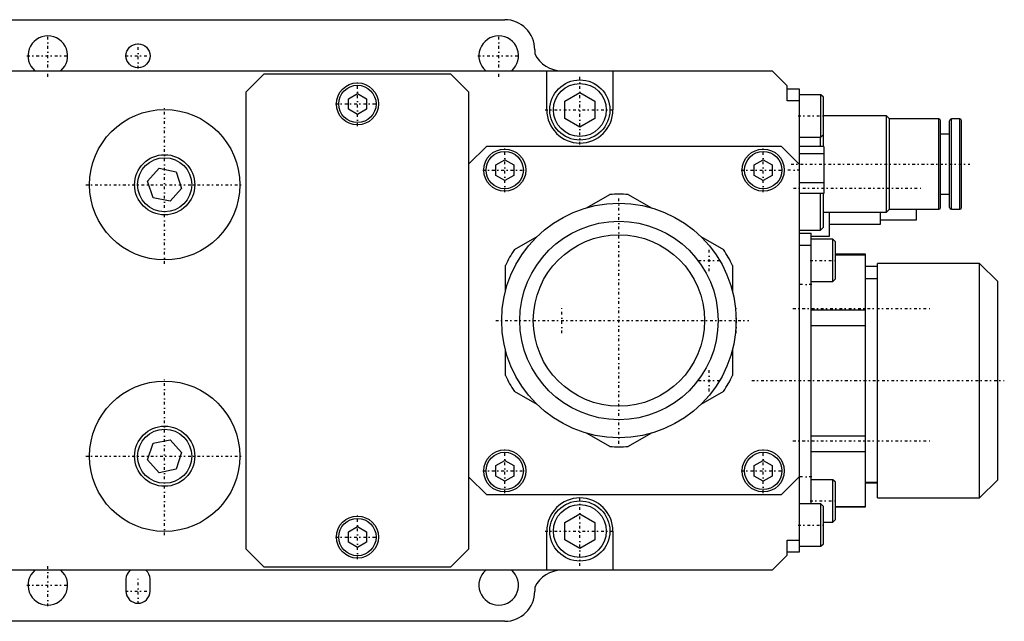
# Model space of a CAD drawing. Extents: x -262 to 209, y -54 to 54.
# Tile 2 of 2: x 45 to 209, y -50 to 50. Entities that reach past the tile are written whole.
import ezdxf

# ---------------------------------------------------------------- set-up
doc = ezdxf.new("R2010")
doc.units = 0
doc.linetypes.add('CENTER', pattern=[1.5, 0.45, -0.5, 0.05, -0.5])
doc.layers.add('AM_0', color=7, linetype='CONTINUOUS')
doc.layers.add('AM_7', color=7, linetype='CENTER')

msp = doc.modelspace()

# ---------------------------------------------------------------- linework, layer by layer
at = {"layer": 'AM_0', "color": 7, "linetype": 'CONTINUOUS'}
for p, q in [((-2, 50), (126, 50)), ((131, 45), (131, 44.32)), ((0, 41.5), (170.5, 41.5)), ((83, 38), (86, 41)), ((86, 41), (117, 41)), ((117, 41), (120, 38)), ((133, 35), (133, 41.5)), ((144, 41.5), (144, 35)), ((173, 39), (170.5, 41.5)), ((83, -38), (83, 38)), ((100, 36.87), (101.5, 37.73)), ((101.5, 37.73), (103, 36.87)), ((120, 38), (120, -38)), ((136, 36.44), (138.5, 37.89)), ((138.5, 37.89), (141, 36.44)), ((173, 36.5), (173, 39)), ((173, 38.5), (175, 38.5)), ((175, 38.5), (175, -38.5)), ((100, 35.13), (100, 36.87)), ((103, 36.87), (103, 35.13)), ((136, 33.56), (136, 36.44)), ((141, 36.44), (141, 33.56)), ((175, 36.5), (173, 36.5)), ((178.6, 37.5), (175, 37.5)), ((179, 37.1), (178.6, 37.5)), ((178.6, 30.5), (178.6, 37.5)), ((179, 28.9), (179, 37.1)), ((101.5, 34.27), (100, 35.13)), ((103, 35.13), (101.5, 34.27)), ((138.5, 32.11), (136, 33.56)), ((141, 33.56), (138.5, 32.11)), ((189.5, 34), (179, 34)), ((190, 33.5), (189.5, 34)), ((189.5, 18), (189.5, 34)), ((198.2, 33.5), (190, 33.5)), ((190, 18.5), (190, 33.5)), ((198.2, 18.5), (198.2, 33.5)), ((198.5, 18.8), (198.5, 33.2)), ((200, 18.8), (200, 33.2)), ((201.7, 33.5), (200.3, 33.5)), ((200.3, 18.5), (200.3, 33.5)), ((201.7, 18.5), (201.7, 33.5)), ((202, 18.8), (202, 33.2)), ((175, 30.5), (178.6, 30.5)), ((178.5, 28.9), (178.5, 30.5)), ((178.6, 30.5), (179, 30.9)), ((200, 31), (198.5, 31)), ((120, 26), (123, 29)), ((123, 29), (172, 29)), ((172, 29), (175, 26)), ((179.1, 28.9), (175, 28.9)), ((179.1, 28.9), (179.1, 21.1)), ((124.5, 25.87), (126, 26.73)), ((126, 26.73), (127.5, 25.87)), ((167.5, 25.87), (169, 26.73)), ((169, 26.73), (170.5, 25.87)), ((179.1, 27.68), (175, 27.68)), ((66.6, 23.16), (68.54, 25.3)), ((68.54, 25.3), (71.36, 24.7)), ((71.36, 24.7), (72.25, 21.96)), ((124.5, 24.13), (124.5, 25.87)), ((127.5, 25.87), (127.5, 24.13)), ((167.5, 24.13), (167.5, 25.87)), ((170.5, 25.87), (170.5, 24.13)), ((67.5, 20.41), (66.6, 23.16)), ((126, 23.27), (124.5, 24.13)), ((127.5, 24.13), (126, 23.27)), ((169, 23.27), (167.5, 24.13)), ((170.5, 24.13), (169, 23.27)), ((72.25, 21.96), (70.32, 19.81)), ((179.1, 22.88), (175, 22.88)), ((70.32, 19.81), (67.5, 20.41)), ((139.71, 18.77), (143.48, 20.94)), ((146.52, 20.94), (150.29, 18.77)), ((179.1, 21.1), (175, 21.1)), ((178.5, 15), (178.5, 21.1)), ((179, 15.5), (179, 21.1)), ((198.5, 21), (200, 21)), ((189.5, 18), (190, 18.5)), ((190, 18.5), (198.2, 18.5)), ((194.5, 16.75), (194.5, 18.5)), ((200.3, 18.5), (201.7, 18.5)), ((179, 18), (189.5, 18)), ((180, 14), (180, 18)), ((188.5, 16), (188.5, 18)), ((188.5, 16.75), (194.5, 16.75)), ((175, 15), (178.5, 15)), ((178.5, 15), (179, 15.5)), ((180, 16), (188.5, 16)), ((127.62, 11.79), (131.39, 13.97)), ((158.61, 13.97), (162.38, 11.79)), ((175, 14.5), (177, 14.5)), ((177, -30.5), (177, 14.5)), ((177, 14), (180, 14)), ((180.6, 13.5), (177, 13.5)), ((181, 13.1), (180.6, 13.5)), ((180.6, 6.5), (180.6, 13.5)), ((175, 12.5), (177, 12.5)), ((181, 6.9), (181, 13.1)), ((186, 11), (181, 11)), ((181, 10.94), (186, 10.94)), ((186, -31), (186, 11)), ((126.1, 4.8), (126.1, 9.15)), ((163.9, 9.15), (163.9, 4.8)), ((188, 9), (186, 9)), ((205, 9.5), (188, 9.5)), ((188, -29.5), (188, 9.5)), ((208, 6.5), (205, 9.5)), ((205, -29.5), (205, 9.5)), ((180.6, 6.5), (181, 6.9)), ((188, 6.9), (186, 6.9)), ((177, 6.5), (180.6, 6.5)), ((208, -26.5), (208, 6.5)), ((177, 1.79), (186, 1.79)), ((177, -0.85), (186, -0.85)), ((126.1, -9.15), (126.1, -4.8)), ((163.9, -4.8), (163.9, -9.15)), ((131.39, -13.97), (127.62, -11.79)), ((162.38, -11.79), (158.61, -13.97)), ((143.48, -20.94), (139.71, -18.77)), ((150.29, -18.77), (146.52, -20.94)), ((177, -19.15), (186, -19.15)), ((66.6, -23.16), (67.5, -20.41)), ((67.5, -20.41), (70.32, -19.81)), ((70.32, -19.81), (72.25, -21.96)), ((72.25, -21.96), (71.36, -24.7)), ((177, -21.79), (186, -21.79)), ((68.54, -25.3), (66.6, -23.16)), ((124.5, -24.13), (126, -23.27)), ((124.5, -25.87), (124.5, -24.13)), ((126, -23.27), (127.5, -24.13)), ((127.5, -24.13), (127.5, -25.87)), ((167.5, -24.13), (169, -23.27)), ((167.5, -25.87), (167.5, -24.13)), ((169, -23.27), (170.5, -24.13)), ((170.5, -24.13), (170.5, -25.87)), ((71.36, -24.7), (68.54, -25.3)), ((123, -29), (120, -26)), ((126, -26.73), (124.5, -25.87)), ((127.5, -25.87), (126, -26.73)), ((169, -26.73), (167.5, -25.87)), ((170.5, -25.87), (169, -26.73)), ((175, -26), (172, -29)), ((180.6, -26.5), (177, -26.5)), ((181, -26.9), (180.6, -26.5)), ((180.6, -33.5), (180.6, -26.5)), ((181, -33.1), (181, -26.9)), ((186, -26.9), (188, -26.9)), ((186, -27), (188, -27)), ((205, -29.5), (208, -26.5)), ((172, -29), (123, -29)), ((178.6, -30.5), (175, -30.5)), ((179, -30.9), (178.6, -30.5)), ((178.6, -37.5), (178.6, -30.5)), ((179, -37.1), (179, -30.9)), ((181, -30.94), (186, -30.94)), ((181, -31), (186, -31)), ((188, -29.5), (205, -29.5)), ((136, -33.56), (138.5, -32.11)), ((138.5, -32.11), (141, -33.56)), ((100, -35.13), (101.5, -34.27)), ((101.5, -34.27), (103, -35.13)), ((136, -36.44), (136, -33.56)), ((141, -33.56), (141, -36.44)), ((179, -33.5), (180.6, -33.5)), ((180.6, -33.5), (181, -33.1)), ((100, -36.87), (100, -35.13)), ((103, -35.13), (103, -36.87)), ((133, -41.5), (133, -35)), ((144, -35), (144, -41.5)), ((101.5, -37.73), (100, -36.87)), ((103, -36.87), (101.5, -37.73)), ((138.5, -37.89), (136, -36.44)), ((141, -36.44), (138.5, -37.89)), ((173, -36.5), (175, -36.5)), ((173, -39), (173, -36.5)), ((175, -37.5), (178.6, -37.5)), ((178.6, -37.5), (179, -37.1)), ((86, -41), (83, -38)), ((120, -38), (117, -41)), ((170.5, -41.5), (173, -39)), ((175, -38.5), (173, -38.5)), ((170.5, -41.5), (0, -41.5)), ((117, -41), (86, -41)), ((63, -43), (63, -45)), ((67, -45), (67, -43)), ((131, -44.32), (131, -45)), ((126, -50), (-2, -50))]:
    msp.add_line(p, q, dxfattribs=at)
for centre, radius in [((65, 44), 2), ((101.5, 36), 3.5), ((138.5, 35), 5), ((138.5, 35), 4.4), ((101.5, 36), 3.1), ((69.43, 22.56), 12.5), ((126, 25), 3.5), ((126, 25), 3.1), ((169, 25), 3.5), ((169, 25), 3.1), ((69.43, 22.56), 5), ((69.43, 22.56), 4.5), ((145, 0), 19.5), ((145, 0), 16.5), ((145, 0), 14.25), ((69.43, -22.56), 12.5), ((69.43, -22.56), 5), ((69.43, -22.56), 4.5), ((126, -25), 3.5), ((126, -25), 3.1), ((169, -25), 3.5), ((169, -25), 3.1), ((138.5, -35), 5), ((138.5, -35), 4.4), ((101.5, -36), 3.5), ((101.5, -36), 3.1)]:
    msp.add_circle(centre, radius, dxfattribs=at)
for centre, radius, start, end in [((126, 45), 5, 0, 90), ((50, 44), 3.3, 310.7491, 229.2509), ((125, 44), 3.3, 310.7491, 229.2509), ((135.5, 46.5), 5, 205.8419, 270), ((138.5, 35), 5.5, 180, 0), ((198.2, 33.2), 0.3, 0, 90), ((200.3, 33.2), 0.3, 90, 180), ((201.7, 33.2), 0.3, 0, 90), ((145, 0), 21, 85.8419, 94.1581), ((198.2, 18.8), 0.3, 270, 0), ((200.3, 18.8), 0.3, 180, 270), ((201.7, 18.8), 0.3, 270, 0), ((145, 0), 21, 145.8419, 154.1581), ((145, 0), 21, 25.8419, 34.1581), ((145, 0), 21, 205.8419, 214.1581), ((145, 0), 21, 325.8419, 334.1581), ((145, 0), 21, 265.8419, 274.1581), ((138.5, -35), 5.5, 0, 180), ((50, -44), 3.3, 130.7491, 49.2509), ((65, -43), 2, 131.4096, 180), ((65, -43), 2, 0, 48.5904), ((125, -44), 3.3, 130.7491, 49.2509), ((135.5, -46.5), 5, 90, 154.1581), ((65, -45), 2, 180, 0), ((126, -45), 5, 270, 0)]:
    msp.add_arc(centre, radius, start, end, dxfattribs=at)
at = {"layer": 'AM_7', "color": 4, "linetype": 'CENTER'}
for p, q in [((50, 40.53), (50, 47.47)), ((65, 41.9), (65, 46.1)), ((125, 40.53), (125, 47.47)), ((46.53, 44), (53.47, 44)), ((62.9, 44), (67.1, 44)), ((121.53, 44), (128.47, 44)), ((101.5, 32.33), (101.5, 39.67)), ((138.5, 29.23), (138.5, 40.77)), ((69.43, 9.43), (69.43, 35.68)), ((97.83, 36), (105.17, 36)), ((132.72, 35), (144.28, 35)), ((174.8, 34), (179.2, 34)), ((126, 21.32), (126, 28.68)), ((169, 21.32), (169, 28.68)), ((122.33, 25), (129.68, 25)), ((165.32, 25), (172.68, 25)), ((175.1, 25), (172.9, 25)), ((173.65, 26), (203.35, 26)), ((56.3, 22.56), (82.55, 22.56)), ((174.03, 22), (195.47, 22)), ((145, -20.48), (145, 20.48)), ((160, 8.22), (160, 11.78)), ((158.22, 10), (161.78, 10)), ((176.8, 10), (181.2, 10)), ((177.1, 6), (174.9, 6)), ((135.5, -2.1), (135.5, 2.1)), ((164.5, -2.1), (164.5, 2.1)), ((173.95, 2), (197.05, 2)), ((124.53, 0), (166.6, 0)), ((69.43, -35.68), (69.43, -9.43)), ((160, -11.78), (160, -8.22)), ((158.22, -10), (161.78, -10)), ((167.1, -10), (209.1, -10)), ((173.95, -20), (197.05, -20)), ((56.3, -22.56), (82.55, -22.56)), ((126, -28.68), (126, -21.32)), ((169, -28.68), (169, -21.32)), ((122.33, -25), (129.68, -25)), ((165.32, -25), (172.68, -25)), ((177.1, -26), (174.9, -26)), ((138.5, -40.77), (138.5, -29.23)), ((176.8, -30), (181.2, -30)), ((101.5, -39.67), (101.5, -32.33)), ((174.8, -34), (179.2, -34)), ((97.83, -36), (105.17, -36)), ((132.72, -35), (144.28, -35)), ((50, -47.47), (50, -40.53)), ((46.53, -44), (53.47, -44)), ((65, -47.1), (65, -42.9)), ((62.9, -45), (67.1, -45))]:
    msp.add_line(p, q, dxfattribs=at)

doc.saveas('drawing.dxf')
